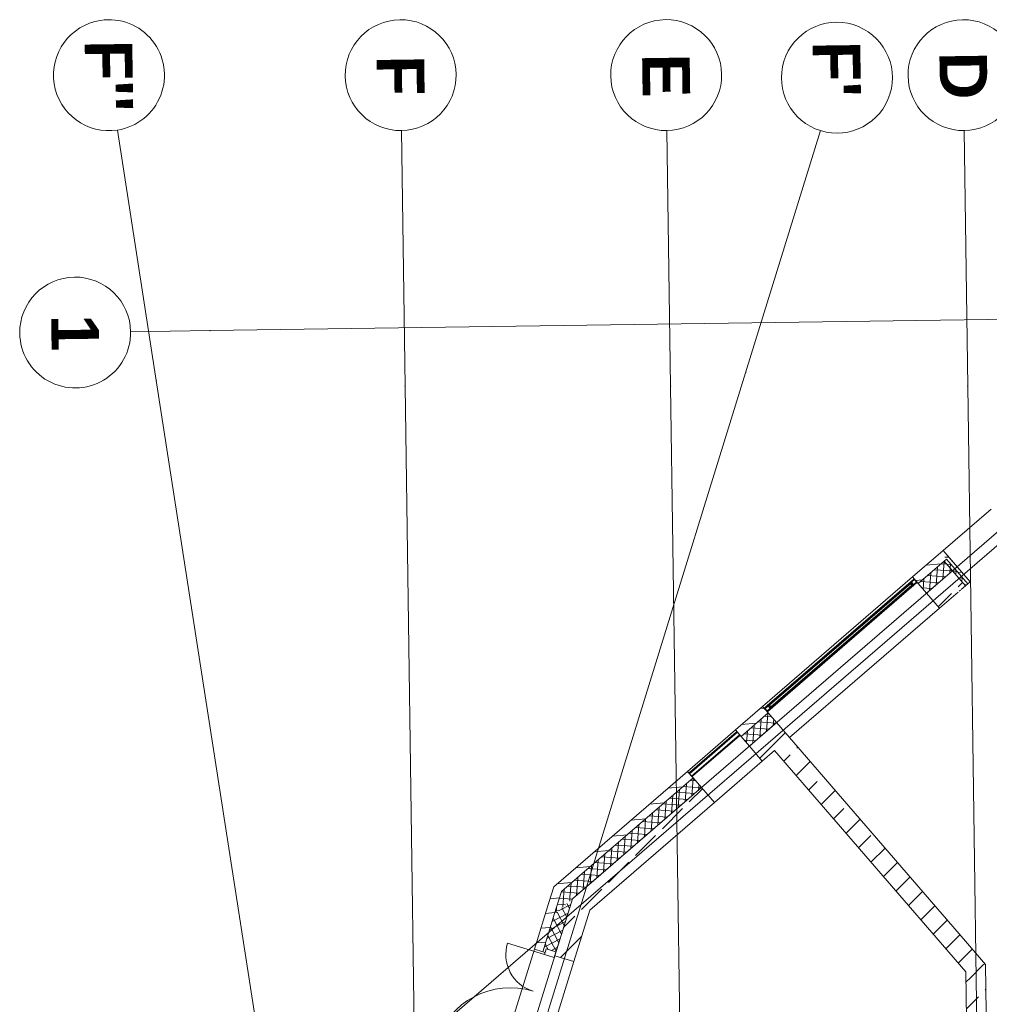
# Model space of a CAD drawing. Extents: x -22247 to 417655, y -187892 to 17509.
# Tile 27 of 62: x -22194 to -9960, y 5081 to 17509. Entities that reach past the tile are written whole.
import ezdxf
from ezdxf.lldxf.tags import DXFTag

# ---------------------------------------------------------------- set-up
doc = ezdxf.new("R2010")
doc.units = 0
doc.header["$LTSCALE"] = 50
doc.layers.get('0').update_dxf_attribs({"lineweight": 25})
for name, color, linetype, lineweight in [('02 Raster Gebäude', 7, 'Continuous', 25), ('20 Außenwände', 7, 'Continuous', 25), ('20 Dach Stb-Decke', 7, 'Continuous', 25), ('20 Fenster als Fassade', 7, 'Continuous', 25), ('20 Innenwände', 7, 'Continuous', 25)]:
    doc.layers.add(name, color=color, linetype=linetype, lineweight=lineweight)
doc.styles.add('ERSTELLTER_STIL_1', font='txt')
tags = doc.linetypes.add('Raster', pattern=[0.8, 0.4, -0.2, 0, -0.2]).pattern_tags.tags
tags[10:11] = [DXFTag(74, 4), DXFTag(75, 0), DXFTag(340, '0'), DXFTag(46, 1.0), DXFTag(50, 0.0), DXFTag(44, 0.0), DXFTag(45, 0.0)]
tags[8:9] = [DXFTag(74, 4), DXFTag(75, 0), DXFTag(340, '0'), DXFTag(46, 1.0), DXFTag(50, 0.0), DXFTag(44, 0.0), DXFTag(45, 0.0)]
tags[6:7] = [DXFTag(74, 4), DXFTag(75, 0), DXFTag(340, '0'), DXFTag(46, 1.0), DXFTag(50, 0.0), DXFTag(44, 0.0), DXFTag(45, 0.0)]
tags[4:5] = [DXFTag(74, 4), DXFTag(75, 0), DXFTag(340, '0'), DXFTag(46, 1.0), DXFTag(50, 0.0), DXFTag(44, 0.0), DXFTag(45, 0.0)]
tags = doc.linetypes.add('Strichlinie eng', pattern=[0.46, 0.3, -0.16]).pattern_tags.tags
tags[6:7] = [DXFTag(74, 4), DXFTag(75, 0), DXFTag(340, '0'), DXFTag(46, 1.0), DXFTag(50, 0.0), DXFTag(44, 0.0), DXFTag(45, 0.0)]
tags[4:5] = [DXFTag(74, 4), DXFTag(75, 0), DXFTag(340, '0'), DXFTag(46, 1.0), DXFTag(50, 0.0), DXFTag(44, 0.0), DXFTag(45, 0.0)]
tags = doc.linetypes.add('Untersicht', pattern=[0.4, 0.3, -0.1]).pattern_tags.tags
tags[6:7] = [DXFTag(74, 4), DXFTag(75, 0), DXFTag(340, '0'), DXFTag(46, 1.0), DXFTag(50, 0.0), DXFTag(44, 0.0), DXFTag(45, 0.0)]
tags[4:5] = [DXFTag(74, 4), DXFTag(75, 0), DXFTag(340, '0'), DXFTag(46, 1.0), DXFTag(50, 0.0), DXFTag(44, 0.0), DXFTag(45, 0.0)]
tags = doc.linetypes.add('Wipeout_Contour', pattern=[1, 0, -1]).pattern_tags.tags
tags[6:7] = [DXFTag(74, 4), DXFTag(75, 0), DXFTag(340, '0'), DXFTag(46, 1.0), DXFTag(50, 0.0), DXFTag(44, 0.0), DXFTag(45, 0.0)]
tags[4:5] = [DXFTag(74, 4), DXFTag(75, 0), DXFTag(340, '0'), DXFTag(46, 1.0), DXFTag(50, 0.0), DXFTag(44, 0.0), DXFTag(45, 0.0)]
tags = doc.linetypes.add('Öffnungslinie Tür Fenster', pattern=[0.46, 0.3, -0.16]).pattern_tags.tags
tags[6:7] = [DXFTag(74, 4), DXFTag(75, 0), DXFTag(340, '0'), DXFTag(46, 1.0), DXFTag(50, 0.0), DXFTag(44, 0.0), DXFTag(45, 0.0)]
tags[4:5] = [DXFTag(74, 4), DXFTag(75, 0), DXFTag(340, '0'), DXFTag(46, 1.0), DXFTag(50, 0.0), DXFTag(44, 0.0), DXFTag(45, 0.0)]
pattern_1 = [(5, (0, 0), (-15.688, 179.315), [])]
pattern_2 = [(265.80813, (0, 0), (-79.786, 5.84774), []), (355.80813, (0, 0), (5.84774, 79.786), [])]
pattern_3 = [(45, (0, 0), (-339.411, 339.411), []), (45, (-169.7, 169.7), (-339.411, 339.411), [360, -120])]
pattern_4 = [(135, (0, 0), (212.132, 212.132), []), (135, (-70.7, -70.7), (212.132, 212.132), [])]

# ---------------------------------------------------------------- blocks, each defined once
blk = doc.blocks.new('Verdeckungsfläche_A06WQNYB1A', base_point=(-12763, 8851))
at = {"color": 254, "linetype": 'Wipeout_Contour', "lineweight": 0, "ltscale": 0.002275, "true_color": 0xd6d6d6}
for p, q in [((-10946, 10419), (-12763, 8851)), ((-12758, 8853), (-10949, 10415)), ((-10949, 10415), (-10946, 10419)), ((-12763, 8851), (-12758, 8853))]:
    blk.add_line(p, q, dxfattribs=at)
blk = doc.blocks.new('Verdeckungsfläche_A06WQNYC1A', base_point=(-12758, 8853))
at = {"color": 254, "linetype": 'Wipeout_Contour', "lineweight": 0, "ltscale": 0.002275, "true_color": 0xd6d6d6}
for p, q in [((-10949, 10415), (-12758, 8853)), ((-12753, 8853), (-10949, 10410)), ((-10949, 10410), (-10949, 10415)), ((-12758, 8853), (-12753, 8853))]:
    blk.add_line(p, q, dxfattribs=at)
blk = doc.blocks.new('Verdeckungsfläche_A06WQNYD1A', base_point=(-12753, 8850))
at = {"color": 254, "linetype": 'Wipeout_Contour', "lineweight": 0, "ltscale": 0.002274, "true_color": 0xd6d6d6}
for p, q in [((-10949, 10410), (-12753, 8853)), ((-12748, 8850), (-10947, 10405)), ((-10947, 10405), (-10949, 10410)), ((-12753, 8853), (-12748, 8850))]:
    blk.add_line(p, q, dxfattribs=at)
blk = doc.blocks.new('Verdeckungsfläche_A06WQNYE1A', base_point=(-12748, 8820))
at = {"color": 254, "linetype": 'Wipeout_Contour', "lineweight": 0, "ltscale": 0.002271, "true_color": 0xd6d6d6}
for p, q in [((-10947, 10405), (-12748, 8850)), ((-12722, 8820), (-10921, 10375)), ((-10921, 10375), (-10947, 10405)), ((-12748, 8850), (-12722, 8820))]:
    blk.add_line(p, q, dxfattribs=at)
blk = doc.blocks.new('Verdeckungsfläche_A06WQNYF1A', base_point=(-12722, 8815))
at = {"color": 254, "linetype": 'Wipeout_Contour', "lineweight": 0, "ltscale": 0.002268, "true_color": 0xd6d6d6}
for p, q in [((-10921, 10375), (-12722, 8820)), ((-12720, 8815), (-10917, 10372)), ((-10917, 10372), (-10921, 10375)), ((-12722, 8820), (-12720, 8815))]:
    blk.add_line(p, q, dxfattribs=at)
blk = doc.blocks.new('Verdeckungsfläche_A06WQNYG1A', base_point=(-12720, 8810))
at = {"color": 254, "linetype": 'Wipeout_Contour', "lineweight": 0, "ltscale": 0.002267, "true_color": 0xd6d6d6}
for p, q in [((-10917, 10372), (-12720, 8815)), ((-12720, 8810), (-10911, 10372)), ((-10911, 10372), (-10917, 10372)), ((-12720, 8815), (-12720, 8810))]:
    blk.add_line(p, q, dxfattribs=at)
blk = doc.blocks.new('Verdeckungsfläche_A06WQNYH1A', base_point=(-12723, 8805))
at = {"color": 254, "linetype": 'Wipeout_Contour', "lineweight": 0, "ltscale": 0.002267, "true_color": 0xd6d6d6}
for p, q in [((-12723, 8805), (-10907, 10374)), ((-10911, 10372), (-12720, 8810)), ((-10907, 10374), (-10911, 10372)), ((-12720, 8810), (-12723, 8805))]:
    blk.add_line(p, q, dxfattribs=at)
blk = doc.blocks.new('Verdeckungsfläche_A06WQNYI1A', base_point=(-12764, 8782))
at = {"color": 254, "linetype": 'Wipeout_Contour', "lineweight": 0, "ltscale": 0.0023, "true_color": 0xd6d6d6}
for p, q in [((-12726, 8816), (-12764, 8784)), ((-12764, 8784), (-12762, 8782)), ((-12762, 8782), (-12725, 8814)), ((-12725, 8814), (-12726, 8816))]:
    blk.add_line(p, q, dxfattribs=at)
blk = doc.blocks.new('Verdeckungsfläche_A06WQNYJ1A', base_point=(-10917, 10377))
at = {"color": 254, "linetype": 'Wipeout_Contour', "lineweight": 0, "ltscale": 0.002237, "true_color": 0xd6d6d6}
for p, q in [((-10879, 10411), (-10917, 10378)), ((-10917, 10378), (-10915, 10377)), ((-10915, 10377), (-10878, 10409)), ((-10878, 10409), (-10879, 10411))]:
    blk.add_line(p, q, dxfattribs=at)
blk = doc.blocks.new('Verdeckungsfläche_A06WQNYK1A', base_point=(-12762, 8782))
at = {"color": 254, "linetype": 'Wipeout_Contour', "lineweight": 0, "ltscale": 0.0023, "true_color": 0xd6d6d6}
for p, q in [((-12725, 8814), (-12762, 8782)), ((-12762, 8782), (-12759, 8782)), ((-12759, 8782), (-12725, 8811)), ((-12725, 8811), (-12725, 8814))]:
    blk.add_line(p, q, dxfattribs=at)
blk = doc.blocks.new('Verdeckungsfläche_A06WQNYL1A', base_point=(-10915, 10377))
at = {"color": 254, "linetype": 'Wipeout_Contour', "lineweight": 0, "ltscale": 0.002236, "true_color": 0xd6d6d6}
for p, q in [((-10878, 10409), (-10915, 10377)), ((-10915, 10377), (-10912, 10377)), ((-10912, 10377), (-10878, 10406)), ((-10878, 10406), (-10878, 10409))]:
    blk.add_line(p, q, dxfattribs=at)
blk = doc.blocks.new('Verdeckungsfläche_A06WQNYM1A', base_point=(-12759, 8782))
at = {"color": 254, "linetype": 'Wipeout_Contour', "lineweight": 0, "ltscale": 0.0023, "true_color": 0xd6d6d6}
for p, q in [((-12725, 8811), (-12759, 8782)), ((-12759, 8782), (-12757, 8783)), ((-12757, 8783), (-12727, 8809)), ((-12727, 8809), (-12725, 8811))]:
    blk.add_line(p, q, dxfattribs=at)
blk = doc.blocks.new('Verdeckungsfläche_A06WQNYN1A', base_point=(-10912, 10377))
at = {"color": 254, "linetype": 'Wipeout_Contour', "lineweight": 0, "ltscale": 0.002236, "true_color": 0xd6d6d6}
for p, q in [((-10878, 10406), (-10912, 10377)), ((-10912, 10377), (-10910, 10378)), ((-10910, 10378), (-10880, 10404)), ((-10880, 10404), (-10878, 10406))]:
    blk.add_line(p, q, dxfattribs=at)
blk = doc.blocks.new('Verdeckungsfläche_A06WQNYO1A', base_point=(-12791, 8819))
at = {"color": 254, "linetype": 'Wipeout_Contour', "lineweight": 0, "ltscale": 0.002307, "true_color": 0xd6d6d6}
for p, q in [((-12791, 8819), (-12757, 8848)), ((-12759, 8847), (-12790, 8821)), ((-12757, 8848), (-12759, 8847)), ((-12790, 8821), (-12791, 8819))]:
    blk.add_line(p, q, dxfattribs=at)
blk = doc.blocks.new('Verdeckungsfläche_A06WQNYP1A', base_point=(-10944, 10413))
at = {"color": 254, "linetype": 'Wipeout_Contour', "lineweight": 0, "ltscale": 0.002244, "true_color": 0xd6d6d6}
for p, q in [((-10944, 10413), (-10910, 10443)), ((-10912, 10442), (-10943, 10416)), ((-10910, 10443), (-10912, 10442)), ((-10943, 10416), (-10944, 10413))]:
    blk.add_line(p, q, dxfattribs=at)
blk = doc.blocks.new('Verdeckungsfläche_A06WQNYQ1A', base_point=(-12791, 8816))
at = {"color": 254, "linetype": 'Wipeout_Contour', "lineweight": 0, "ltscale": 0.002306, "true_color": 0xd6d6d6}
for p, q in [((-12791, 8816), (-12754, 8848)), ((-12757, 8848), (-12791, 8819)), ((-12754, 8848), (-12757, 8848)), ((-12791, 8819), (-12791, 8816))]:
    blk.add_line(p, q, dxfattribs=at)
blk = doc.blocks.new('Verdeckungsfläche_A06WQNYR1A', base_point=(-10944, 10411))
at = {"color": 254, "linetype": 'Wipeout_Contour', "lineweight": 0, "ltscale": 0.002243, "true_color": 0xd6d6d6}
for p, q in [((-10944, 10411), (-10908, 10443)), ((-10910, 10443), (-10944, 10413)), ((-10908, 10443), (-10910, 10443)), ((-10944, 10413), (-10944, 10411))]:
    blk.add_line(p, q, dxfattribs=at)
blk = doc.blocks.new('Verdeckungsfläche_A06WQNYS1A', base_point=(-12791, 8814))
at = {"color": 254, "linetype": 'Wipeout_Contour', "lineweight": 0, "ltscale": 0.002306, "true_color": 0xd6d6d6}
for p, q in [((-12754, 8848), (-12791, 8816)), ((-12790, 8814), (-12752, 8847)), ((-12752, 8847), (-12754, 8848)), ((-12791, 8816), (-12790, 8814))]:
    blk.add_line(p, q, dxfattribs=at)
blk = doc.blocks.new('Verdeckungsfläche_A06WQNYT1A', base_point=(-10944, 10408))
at = {"color": 254, "linetype": 'Wipeout_Contour', "lineweight": 0, "ltscale": 0.002243, "true_color": 0xd6d6d6}
for p, q in [((-10908, 10443), (-10944, 10411)), ((-10943, 10408), (-10905, 10441)), ((-10905, 10441), (-10908, 10443)), ((-10944, 10411), (-10943, 10408))]:
    blk.add_line(p, q, dxfattribs=at)
blk = doc.blocks.new('Verdeckungsfläche_A06WQNYU1A', base_point=(-12790, 8784))
at = {"color": 254, "linetype": 'Wipeout_Contour', "lineweight": 0, "ltscale": 0.002304, "true_color": 0xd6d6d6}
for p, q in [((-12752, 8847), (-12790, 8814)), ((-12726, 8816), (-12752, 8847)), ((-12790, 8814), (-12764, 8784)), ((-12764, 8784), (-12726, 8816))]:
    blk.add_line(p, q, dxfattribs=at)
blk = doc.blocks.new('Verdeckungsfläche_A06WQNYV1A', base_point=(-10943, 10378))
at = {"color": 254, "linetype": 'Wipeout_Contour', "lineweight": 0, "ltscale": 0.00224, "true_color": 0xd6d6d6}
for p, q in [((-10905, 10441), (-10943, 10408)), ((-10879, 10411), (-10905, 10441)), ((-10943, 10408), (-10917, 10378)), ((-10917, 10378), (-10879, 10411))]:
    blk.add_line(p, q, dxfattribs=at)
blk = doc.blocks.new('Verdeckungsfläche_A06WQNYW1A', base_point=(-12715, 8826))
at = {"color": 254, "linetype": 'Wipeout_Contour', "lineweight": 0, "ltscale": 0.002268, "true_color": 0xd6d6d6}
for p, q in [((-10937, 10370), (-12715, 8835)), ((-12707, 8826), (-10930, 10361)), ((-10930, 10361), (-10937, 10370)), ((-12715, 8835), (-12707, 8826))]:
    blk.add_line(p, q, dxfattribs=at)
blk = doc.blocks.new('Verdeckungsfläche_A06WQNYX1A', base_point=(-12740, 8855))
at = {"color": 254, "linetype": 'Wipeout_Contour', "lineweight": 0, "ltscale": 0.002274, "true_color": 0xd6d6d6}
for p, q in [((-10962, 10399), (-12740, 8864)), ((-12732, 8855), (-10955, 10390)), ((-10955, 10390), (-10962, 10399)), ((-12740, 8864), (-12732, 8855))]:
    blk.add_line(p, q, dxfattribs=at)
blk = doc.blocks.new('Verdeckungsfläche_A06WQNYY1A', base_point=(-12732, 8835))
at = {"color": 254, "linetype": 'Wipeout_Contour', "lineweight": 0, "ltscale": 0.002271, "true_color": 0xd6d6d6}
for p, q in [((-10955, 10390), (-12732, 8855)), ((-12715, 8835), (-10937, 10370)), ((-10937, 10370), (-10955, 10390)), ((-12732, 8855), (-12715, 8835))]:
    blk.add_line(p, q, dxfattribs=at)

msp = doc.modelspace()

# ---------------------------------------------------------------- hatches: boundary and pattern name
at = {"layer": '20 Außenwände', "linetype": 'Continuous', "lineweight": 0, "ltscale": 3.71293e-05}
h = msp.add_hatch(dxfattribs=at)
h.set_pattern_fill('Holz_Vollholz_Längsholz__7F', scale=1000, style=0, pattern_type=2)
h.set_pattern_definition(pattern_1)
h.paths.add_polyline_path([(-10928, 10475), (-10856, 10391), (-10499, 10699), (-10571, 10783)])
h = msp.add_hatch(dxfattribs=at)
h.set_pattern_fill('Holz_Vollholz_Längsholz__7F', scale=1000, style=0, pattern_type=2)
h.set_pattern_definition([(176.616, (-10238.02, 11070.24), (10.624, 179.686), [])])
h.paths.add_polyline_path([(-10571, 10783), (-10231, 10389), (-10201, 10415), (-10541, 10809)])
h = msp.add_hatch(dxfattribs=at)
h.set_pattern_fill('Dämmung_hart_2_0009', scale=1000, style=0, pattern_type=2)
h.set_pattern_definition(pattern_2)
h.paths.add_polyline_path([(-10529, 10673), (-10261, 10363), (-10231, 10389), (-10499, 10699)])
h = msp.add_hatch(dxfattribs=at)
h.set_pattern_fill('Dämmung_hart_2_0009', scale=1000, style=0, pattern_type=2)
h.set_pattern_definition(pattern_2)
h.paths.add_polyline_path([(-10529, 10673), (-10856, 10391), (-10751, 10270), (-10425, 10552)])
h = msp.add_hatch(dxfattribs=at)
h.set_pattern_fill('Beton_Stahlbeton_0009', scale=1000, style=0, pattern_type=2)
h.set_pattern_definition(pattern_3)
h.paths.add_polyline_path([(-10425, 10552), (-10751, 10270), (-10588, 10081), (-10352, 10285), (-10371, 10308), (-10334, 10340), (-10314, 10317), (-10261, 10363)])
h = msp.add_hatch(dxfattribs=at)
h.set_pattern_fill('Beton_Stahlbeton_0009', scale=1000, style=0, pattern_type=2)
h.set_pattern_definition(pattern_3)
h.paths.add_polyline_path([(-10334, 10336), (-10367, 10307), (-10351, 10289), (-10347, 10300), (-10342, 10294), (-10325, 10309), (-10330, 10315), (-10318, 10317)])
h = msp.add_hatch(dxfattribs=at)
h.set_pattern_fill('Holz_Vollholz_Längsholz__7F', scale=1000, style=0, pattern_type=2)
h.set_pattern_definition(pattern_1)
h.paths.add_polyline_path([(-12820, 8841), (-13164, 8544), (-13092, 8461), (-12748, 8758)])
h = msp.add_hatch(dxfattribs=at)
h.set_pattern_fill('Dämmung_hart_2_0009', scale=1000, style=0, pattern_type=2)
h.set_pattern_definition(pattern_2)
h.paths.add_polyline_path([(-13092, 8461), (-12987, 8340), (-12644, 8637), (-12748, 8758)])
h = msp.add_hatch(dxfattribs=at)
h.set_pattern_fill('Beton_Stahlbeton_0009', scale=1000, style=0, pattern_type=2)
h.set_pattern_definition(pattern_3)
h.paths.add_polyline_path([(-12644, 8637), (-12987, 8340), (-12824, 8151), (-12480, 8447)])
h = msp.add_hatch(dxfattribs=at)
h.set_pattern_fill('Holz_Vollholz_Längsholz__7F', scale=1000, style=0, pattern_type=2)
h.set_pattern_definition(pattern_1)
h.paths.add_polyline_path([(-15298, 6702), (-15359, 6503), (-13697, 7938), (-13769, 8021)])
h = msp.add_hatch(dxfattribs=at)
h.set_pattern_fill('Dämmung_hart_2_0009', scale=1000, style=0, pattern_type=2)
h.set_pattern_definition(pattern_2)
h.paths.add_polyline_path([(-15220, 6412), (-13593, 7817), (-13697, 7938), (-15131, 6701)])
h = msp.add_hatch(dxfattribs=at)
h.set_pattern_fill('Beton_Stahlbeton_0009', scale=1000, style=0, pattern_type=2)
h.set_pattern_definition(pattern_3)
h.paths.add_polyline_path([(-15002, 6270), (-13429, 7628), (-13593, 7817), (-14863, 6720)])
h = msp.add_hatch(dxfattribs=at)
h.set_pattern_fill('Beton_Stahlbeton_0009', scale=1000, style=0, pattern_type=2)
h.set_pattern_definition(pattern_3)
h.paths.add_polyline_path([(-14863, 6720), (-15220, 6412), (-15002, 6270)])
h = msp.add_hatch(dxfattribs=at)
h.set_pattern_fill('Holz_Vollholz_Längsholz__7F', scale=1000, style=0, pattern_type=2)
h.set_pattern_definition(pattern_1)
h.paths.add_polyline_path([(-15298, 6702), (-15455, 6566), (-15359, 6503)])
h = msp.add_hatch(dxfattribs=at)
h.set_pattern_fill('Dämmung_hart_2_0009', scale=1000, style=0, pattern_type=2)
h.set_pattern_definition(pattern_2)
h.paths.add_polyline_path([(-15131, 6701), (-15359, 6503), (-15220, 6412)])
h = msp.add_hatch(dxfattribs=at)
h.set_pattern_fill('Holz_Vollholz_Längsholz__7F', scale=1000, style=0, pattern_type=2)
h.set_pattern_definition(pattern_1)
h.paths.add_polyline_path([(-15516, 6368), (-15699, 5778), (-15594, 5745), (-15359, 6503)])
h = msp.add_hatch(dxfattribs=at)
h.set_pattern_fill('Holz_Vollholz_Längsholz__7F', scale=1000, style=0, pattern_type=2)
h.set_pattern_definition(pattern_1)
h.paths.add_polyline_path([(-15516, 6368), (-15359, 6503), (-15455, 6566)])
h = msp.add_hatch(dxfattribs=at)
h.set_pattern_fill('Dämmung_hart_2_0009', scale=1000, style=0, pattern_type=2)
h.set_pattern_definition(pattern_2)
h.paths.add_polyline_path([(-15448, 6215), (-15220, 6412), (-15359, 6503)])
h = msp.add_hatch(dxfattribs=at)
h.set_pattern_fill('Dämmung_hart_2_0009', scale=1000, style=0, pattern_type=2)
h.set_pattern_definition([(297.8104, (0, 0), (70.7597, 37.32377), []), (27.8104, (0, 0), (-37.32377, 70.7597), [])])
h.paths.add_polyline_path([(-15448, 6215), (-15594, 5745), (-15565, 5736), (-15551, 5781), (-15427, 5743), (-15220, 6412)])
h = msp.add_hatch(dxfattribs=at)
h.set_pattern_fill('Beton_Stahlbeton_0009', scale=1000, style=0, pattern_type=2)
h.set_pattern_definition(pattern_3)
h.paths.add_polyline_path([(-15359, 5961), (-15002, 6270), (-15220, 6412)])
h = msp.add_hatch(dxfattribs=at)
h.set_pattern_fill('Beton_Stahlbeton_0009', scale=1000, style=0, pattern_type=2)
h.set_pattern_definition(pattern_3)
h.paths.add_polyline_path([(-15427, 5743), (-15442, 5695), (-15203, 5621), (-15002, 6270), (-15359, 5961)])
at = {"layer": '20 Fenster als Fassade', "linetype": 'Continuous', "lineweight": 0, "ltscale": 3.71293e-05}
h = msp.add_hatch(dxfattribs=at)
h.set_pattern_fill('Metall_Stahl_0009', scale=1000, style=0, pattern_type=2)
h.set_pattern_definition(pattern_4)
h.paths.add_polyline_path([(-10875, 10414), (-10902, 10444), (-10906, 10447), (-10911, 10448), (-10916, 10445), (-10946, 10419), (-10949, 10415), (-10949, 10410), (-10947, 10405), (-10921, 10375), (-10917, 10372), (-10911, 10372), (-10907, 10374), (-10877, 10400), (-10874, 10404), (-10873, 10409)])
h.paths.add_polyline_path([(-10879, 10411), (-10878, 10409), (-10878, 10406), (-10880, 10404), (-10910, 10378), (-10912, 10377), (-10915, 10377), (-10917, 10378), (-10943, 10408), (-10944, 10411), (-10944, 10413), (-10943, 10416), (-10912, 10442), (-10910, 10443), (-10908, 10443), (-10905, 10441)], flags=0)
h = msp.add_hatch(dxfattribs=at)
h.set_pattern_fill('Metall_Stahl_0009', scale=1000, style=0, pattern_type=2)
h.set_pattern_definition(pattern_4)
h.paths.add_polyline_path([(-12768, 8780), (-12763, 8777), (-12758, 8777), (-12754, 8779), (-12723, 8805), (-12720, 8810), (-12720, 8815), (-12722, 8820), (-12748, 8850), (-12753, 8853), (-12758, 8853), (-12763, 8851), (-12793, 8825), (-12796, 8820), (-12796, 8815), (-12794, 8811)])
h.paths.add_polyline_path([(-12764, 8784), (-12790, 8814), (-12791, 8816), (-12791, 8819), (-12790, 8821), (-12759, 8847), (-12757, 8848), (-12754, 8848), (-12752, 8847), (-12726, 8816), (-12725, 8814), (-12725, 8811), (-12727, 8809), (-12757, 8783), (-12759, 8782), (-12762, 8782)], flags=0)
at = {"layer": '20 Innenwände', "linetype": 'Continuous', "lineweight": 0, "ltscale": 3.71293e-05}
h = msp.add_hatch(dxfattribs=at)
h.set_pattern_fill('Beton_Stahlbeton_0009', scale=1000, style=0, pattern_type=2)
h.set_pattern_definition(pattern_3)
h.paths.add_polyline_path([(-10262, 5878), (-12480, 8447), (-12669, 8284), (-10256, 5489)])
h = msp.add_hatch(dxfattribs=at)
h.set_pattern_fill('Beton_Stahlbeton_0009', scale=1000, style=0, pattern_type=2)
h.set_pattern_definition(pattern_3)
h.paths.add_polyline_path([(-10007, 5583), (-10262, 5878), (-10256, 5489)])
h = msp.add_hatch(dxfattribs=at)
h.set_pattern_fill('Beton_Stahlbeton_0009', scale=1000, style=0, pattern_type=2)
h.set_pattern_definition(pattern_3)
h.paths.add_polyline_path([(-10256, 5489), (-10002, 5194), (-10007, 5583)])
h = msp.add_hatch(dxfattribs=at)
h.set_pattern_fill('Beton_Stahlbeton_0009', scale=1000, style=0, pattern_type=2)
h.set_pattern_definition(pattern_3)
h.paths.add_polyline_path([(-10256, 5489), (-10134, -3150), (-9884, -3146), (-10002, 5194)])

# ---------------------------------------------------------------- linework, layer by layer
at = {"layer": '02 Raster Gebäude', "color": 1, "linetype": 'Raster', "lineweight": 18, "ltscale": 0.000188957, "true_color": 0xf50000}
for p, q in [((-20470, 12956), (-20960, 16116)), ((-17332, 12885), (-17377, 16109)), ((-13981, 12885), (-14027, 16109)), ((-13035, 13053), (-12089, 16108)), ((-10231, 12885), (-10276, 16109)), ((-4609, 15409), (-20260, 1895)), ((13787, 14060), (-19794, 13584)), ((-19794, 13584), (-20794, 13570)), ((-13035, 13053), (-19843, -8955)), ((-20470, 12956), (-14865, -23188)), ((-16825, -22864), (-17332, 12885)), ((-13469, -23227), (-13981, 12885)), ((-9713, -23635), (-10231, 12885))]:
    msp.add_line(p, q, dxfattribs=at)
at = {"layer": '02 Raster Gebäude', "color": 1, "linetype": 'Continuous', "lineweight": 18, "ltscale": 0.000188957, "true_color": 0xf50000}
for points in [[(-20960, 16116, 1), (-21174, 17500, 1)], [(-17397, 17508, 1), (-17377, 16109, 1)], [(-14047, 17509, 1), (-14027, 16109, 1)], [(-12089, 16108, 1), (-11676, 17446, 1)], [(-10296, 17508, 1), (-10276, 16109, 1)], [(-22193, 13550, 1), (-20794, 13570, 1)]]:
    msp.add_lwpolyline(points, format="xyb", close=True, dxfattribs=at)
at = {"layer": '02 Raster Gebäude', "color": 1, "linetype": 'Raster', "lineweight": 18, "ltscale": 0.000188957, "true_color": 0xf50000}
for p in [(-19794, 13584), (-19794, 13584), (-13035, 13053), (-13035, 13053), (-20470, 12956), (-20470, 12956), (-17332, 12885), (-17332, 12885), (-13981, 12885), (-13981, 12885), (-10231, 12885), (-10231, 12885)]:
    msp.add_point(p, dxfattribs=at)
at = {"layer": '20 Außenwände', "color": 7, "linetype": 'Öffnungslinie Tür Fenster', "lineweight": 13, "ltscale": 3.71293e-05}
for p, q in [((-9935, 11332), (-10541, 10809)), ((-10541, 10809), (-10469, 10726)), ((-10469, 10726), (-10364, 10604)), ((-10364, 10604), (-10201, 10415)), ((-10201, 10415), (-10261, 10363))]:
    msp.add_line(p, q, dxfattribs=at)
at = {"layer": '20 Außenwände', "color": 7, "linetype": 'Continuous', "lineweight": 13, "ltscale": 3.71293e-05}
for p, q in [((-10571, 10783), (-10541, 10809)), ((-10201, 10415), (-10541, 10809)), ((-10541, 10809), (-10469, 10726)), ((-10529, 10673), (-10499, 10699)), ((-10231, 10389), (-10499, 10699)), ((-10499, 10699), (-10231, 10389)), ((-10469, 10726), (-10364, 10604)), ((-10529, 10673), (-10856, 10391)), ((-10529, 10673), (-10425, 10552)), ((-10364, 10604), (-10201, 10415)), ((-10928, 10475), (-12820, 8841)), ((-10928, 10475), (-10856, 10391)), ((-10928, 10475), (-10856, 10391)), ((-10425, 10552), (-10751, 10270)), ((-10425, 10552), (-10261, 10363)), ((-10856, 10391), (-10751, 10270)), ((-10856, 10391), (-10751, 10270)), ((-10201, 10415), (-10261, 10363)), ((-10261, 10363), (-10231, 10389)), ((-10231, 10389), (-10201, 10415)), ((-10751, 10270), (-10588, 10081)), ((-10751, 10270), (-10588, 10081)), ((-10588, 10081), (-12480, 8447)), ((-12820, 8841), (-12748, 8758)), ((-12820, 8841), (-12748, 8758)), ((-12748, 8758), (-13092, 8461)), ((-12748, 8758), (-12644, 8637)), ((-12748, 8758), (-12644, 8637)), ((-12644, 8637), (-12987, 8340)), ((-12644, 8637), (-12480, 8447)), ((-12644, 8637), (-12480, 8447)), ((-13769, 8021), (-13164, 8544)), ((-13164, 8544), (-13092, 8461)), ((-13164, 8544), (-13092, 8461)), ((-13092, 8461), (-12987, 8340)), ((-13092, 8461), (-12987, 8340)), ((-12987, 8340), (-12824, 8151)), ((-12987, 8340), (-12824, 8151)), ((-13429, 7628), (-12824, 8151)), ((-13769, 8021), (-13697, 7938)), ((-13769, 8021), (-13697, 7938)), ((-13697, 7938), (-15131, 6701)), ((-13697, 7938), (-13593, 7817)), ((-13697, 7938), (-13593, 7817)), ((-13593, 7817), (-14863, 6720)), ((-13593, 7817), (-13429, 7628)), ((-13593, 7817), (-13429, 7628)), ((-14863, 6720), (-15220, 6412)), ((-15131, 6701), (-15359, 6503)), ((-15359, 6503), (-15448, 6215)), ((-15359, 6503), (-15448, 6215)), ((-15220, 6412), (-15359, 5961)), ((-15220, 6412), (-15359, 5961)), ((-15448, 6215), (-15594, 5745)), ((-15359, 5961), (-15427, 5743)), ((-15699, 5778), (-16147, 4329)), ((-15699, 5778), (-15594, 5745)), ((-15699, 5778), (-15594, 5745)), ((-15594, 5745), (-15565, 5736)), ((-15594, 5745), (-15565, 5736)), ((-15573, 5711), (-15551, 5781)), ((-15565, 5736), (-15551, 5781)), ((-15565, 5736), (-15551, 5781)), ((-15565, 5736), (-15551, 5781)), ((-15551, 5781), (-15427, 5743)), ((-15551, 5781), (-15427, 5743)), ((-15551, 5781), (-15427, 5743)), ((-15551, 5781), (-15427, 5743)), ((-15427, 5743), (-15448, 5673)), ((-15427, 5743), (-15442, 5695)), ((-15427, 5743), (-15442, 5695)), ((-15427, 5743), (-15442, 5695)), ((-15203, 5621), (-15649, 4179)), ((-15448, 5673), (-15573, 5711)), ((-15442, 5695), (-15203, 5621)), ((-15442, 5695), (-15203, 5621))]:
    msp.add_line(p, q, dxfattribs=at)
at = {"layer": '20 Außenwände', "color": 7, "linetype": 'Strichlinie eng', "lineweight": 13, "ltscale": 3.71293e-05}
msp.add_line((-15573, 5711), (-16038, 5855), dxfattribs=at)
at = {"layer": '20 Außenwände', "color": 7, "linetype": 'Continuous', "lineweight": 13, "ltscale": 3.71293e-05}
for points in [[(-10571, 10783), (-10928, 10475)], [(-10314, 10317), (-10261, 10363)], [(-10588, 10081), (-10352, 10285)], [(-10342, 10294), (-10325, 10309)], [(-12820, 8841), (-13164, 8544)], [(-12824, 8151), (-12669, 8284)], [(-13769, 8021), (-15455, 6566)], [(-15002, 6270), (-13429, 7628)], [(-15455, 6566), (-15516, 6368)], [(-15516, 6368), (-15699, 5778)], [(-15203, 5621), (-15002, 6270)]]:
    msp.add_lwpolyline(points, dxfattribs=at)
at = {"layer": '20 Außenwände', "color": 7, "linetype": 'Strichlinie eng', "lineweight": 13, "ltscale": 3.71293e-05}
msp.add_arc((-15573, 5711), 487, 162.8104, 252.8104, dxfattribs=at)
at = {"layer": '20 Außenwände', "color": 7, "linetype": 'Continuous', "lineweight": 13, "ltscale": 3.71293e-05}
msp.add_arc((-16005, 4313), 977, 72.8104, 162.8104, dxfattribs=at)
at = {"layer": '20 Dach Stb-Decke', "color": 7, "linetype": 'Öffnungslinie Tür Fenster', "lineweight": 13, "ltscale": 3.71293e-05}
msp.add_lwpolyline([(-17271, -218), (-17142, -9322), (-14878, -23921), (-946, -25431), (4855, -8760), (7105, 5150), (6979, 14089), (-6551, 13897), (-15220, 6412)], close=True, dxfattribs=at)
at = {"layer": '20 Fenster als Fassade', "color": 7, "linetype": 'Continuous', "lineweight": 13, "ltscale": 3.71293e-05}
for p, q in [((-10911, 10448), (-10906, 10447)), ((-10910, 10443), (-10908, 10443)), ((-10949, 10415), (-10949, 10410)), ((-10944, 10413), (-10944, 10411)), ((-10917, 10372), (-10911, 10372)), ((-10915, 10377), (-10912, 10377)), ((-10878, 10409), (-10878, 10406)), ((-10873, 10409), (-10874, 10404)), ((-12758, 8853), (-12753, 8853)), ((-12757, 8848), (-12754, 8848)), ((-12796, 8820), (-12796, 8815)), ((-12791, 8819), (-12791, 8816)), ((-12763, 8777), (-12758, 8777)), ((-12762, 8782), (-12759, 8782)), ((-12725, 8814), (-12725, 8811)), ((-12720, 8815), (-12720, 8810))]:
    msp.add_line(p, q, dxfattribs=at)
at = {"layer": '20 Fenster als Fassade', "color": 7, "linetype": 'Untersicht', "lineweight": 13, "ltscale": 3.71293e-05}
for points in [[(-10902, 10444), (-12794, 8811)], [(-10916, 10445), (-12793, 8825)], [(-10906, 10447), (-10911, 10448), (-10916, 10445)], [(-10873, 10409), (-10875, 10414), (-10902, 10444), (-10906, 10447)], [(-10875, 10414), (-12768, 8780)], [(-10877, 10400), (-12754, 8779)], [(-10877, 10400), (-10874, 10404), (-10873, 10409)], [(-12793, 8825), (-12796, 8820), (-12796, 8815)], [(-12796, 8815), (-12794, 8811), (-12768, 8780), (-12763, 8777)], [(-12763, 8777), (-12758, 8777), (-12754, 8779)], [(-13137, 8514), (-13743, 7991)], [(-13152, 8515), (-13742, 8005)], [(-13111, 8484), (-13717, 7961)], [(-13112, 8470), (-13703, 7960)], [(-13142, 8517), (-13147, 8517), (-13152, 8515)], [(-13109, 8479), (-13111, 8484), (-13137, 8514), (-13142, 8517)], [(-13112, 8470), (-13109, 8474), (-13109, 8479)], [(-13742, 8005), (-13745, 8001), (-13745, 7996)], [(-13745, 7996), (-13743, 7991), (-13717, 7961), (-13713, 7958)], [(-13713, 7958), (-13707, 7958), (-13703, 7960)]]:
    msp.add_lwpolyline(points, dxfattribs=at)
at = {"layer": '20 Fenster als Fassade', "color": 7, "linetype": 'Continuous', "lineweight": 13, "ltscale": 3.71293e-05}
for points in [[(-10911, 10448), (-10916, 10445), (-10946, 10419), (-10949, 10415)], [(-10910, 10443), (-10912, 10442), (-10943, 10416), (-10944, 10413)], [(-10943, 10408), (-10905, 10441)], [(-10908, 10443), (-10905, 10441), (-10879, 10411), (-10878, 10409)], [(-10906, 10447), (-10902, 10444), (-10875, 10414), (-10873, 10409)], [(-12763, 8851), (-10946, 10419)], [(-12748, 8850), (-10947, 10405)], [(-12723, 8805), (-10907, 10374)], [(-12722, 8820), (-10921, 10375)], [(-10949, 10410), (-10947, 10405), (-10921, 10375), (-10917, 10372)], [(-10944, 10411), (-10943, 10408), (-10917, 10378), (-10915, 10377)], [(-10917, 10378), (-10879, 10411)], [(-10878, 10406), (-10880, 10404), (-10910, 10378), (-10912, 10377)], [(-10874, 10404), (-10877, 10400), (-10907, 10374), (-10911, 10372)], [(-12758, 8853), (-12763, 8851), (-12793, 8825), (-12796, 8820)], [(-12757, 8848), (-12759, 8847), (-12790, 8821), (-12791, 8819)], [(-12790, 8814), (-12752, 8847)], [(-12754, 8848), (-12752, 8847), (-12726, 8816), (-12725, 8814)], [(-12753, 8853), (-12748, 8850), (-12722, 8820), (-12720, 8815)], [(-12796, 8815), (-12794, 8811), (-12768, 8780), (-12763, 8777)], [(-12791, 8816), (-12790, 8814), (-12764, 8784), (-12762, 8782)], [(-12764, 8784), (-12726, 8816)], [(-12725, 8811), (-12727, 8809), (-12757, 8783), (-12759, 8782)], [(-12720, 8810), (-12723, 8805), (-12754, 8779), (-12758, 8777)]]:
    msp.add_lwpolyline(points, dxfattribs=at)
for points in [[(-12732, 8855), (-10955, 10390), (-10962, 10399), (-12740, 8864)], [(-12715, 8835), (-10937, 10370), (-10955, 10390), (-12732, 8855)], [(-12707, 8826), (-10930, 10361), (-10937, 10370), (-12715, 8835)], [(-10950, 10409), (-10962, 10399), (-10930, 10361), (-10918, 10371)], [(-12719, 8816), (-12707, 8826), (-12740, 8864), (-12752, 8854)]]:
    msp.add_lwpolyline(points, close=True, dxfattribs=at)
at = {"layer": '20 Innenwände', "color": 7, "linetype": 'Continuous', "lineweight": 13, "ltscale": 3.71293e-05}
for points in [[(-10262, 5878), (-12480, 8447)], [(-12669, 8284), (-10256, 5489)], [(-10007, 5583), (-10262, 5878)], [(-10256, 5489), (-10134, -3150)], [(-9926, -148), (-10007, 5583)]]:
    msp.add_lwpolyline(points, dxfattribs=at)

# ---------------------------------------------------------------- block references
at = {"layer": '20 Fenster als Fassade', "color": 254, "linetype": 'Wipeout_Contour', "lineweight": 0, "ltscale": 0.002244, "true_color": 0xd6d6d6}
msp.add_blockref('Verdeckungsfläche_A06WQNYP1A', (-10944, 10413), dxfattribs=at)
at = {"layer": '20 Fenster als Fassade', "color": 254, "linetype": 'Wipeout_Contour', "lineweight": 0, "ltscale": 0.002243, "true_color": 0xd6d6d6}
for name, p in [('Verdeckungsfläche_A06WQNYR1A', (-10944, 10411)), ('Verdeckungsfläche_A06WQNYT1A', (-10944, 10408))]:
    msp.add_blockref(name, p, dxfattribs=at)
at = {"layer": '20 Fenster als Fassade', "color": 254, "linetype": 'Wipeout_Contour', "lineweight": 0, "ltscale": 0.00224, "true_color": 0xd6d6d6}
msp.add_blockref('Verdeckungsfläche_A06WQNYV1A', (-10943, 10378), dxfattribs=at)
at = {"layer": '20 Fenster als Fassade', "color": 254, "linetype": 'Wipeout_Contour', "lineweight": 0, "ltscale": 0.002275, "true_color": 0xd6d6d6}
for name, p in [('Verdeckungsfläche_A06WQNYB1A', (-12763, 8851)), ('Verdeckungsfläche_A06WQNYC1A', (-12758, 8853))]:
    msp.add_blockref(name, p, dxfattribs=at)
at = {"layer": '20 Fenster als Fassade', "color": 254, "linetype": 'Wipeout_Contour', "lineweight": 0, "ltscale": 0.002274, "true_color": 0xd6d6d6}
for name, p in [('Verdeckungsfläche_A06WQNYD1A', (-12753, 8850)), ('Verdeckungsfläche_A06WQNYX1A', (-12740, 8855))]:
    msp.add_blockref(name, p, dxfattribs=at)
at = {"layer": '20 Fenster als Fassade', "color": 254, "linetype": 'Wipeout_Contour', "lineweight": 0, "ltscale": 0.002271, "true_color": 0xd6d6d6}
for name, p in [('Verdeckungsfläche_A06WQNYE1A', (-12748, 8820)), ('Verdeckungsfläche_A06WQNYY1A', (-12732, 8835))]:
    msp.add_blockref(name, p, dxfattribs=at)
at = {"layer": '20 Fenster als Fassade', "color": 254, "linetype": 'Wipeout_Contour', "lineweight": 0, "ltscale": 0.002267, "true_color": 0xd6d6d6}
for name, p in [('Verdeckungsfläche_A06WQNYH1A', (-12723, 8805)), ('Verdeckungsfläche_A06WQNYG1A', (-12720, 8810))]:
    msp.add_blockref(name, p, dxfattribs=at)
at = {"layer": '20 Fenster als Fassade', "color": 254, "linetype": 'Wipeout_Contour', "lineweight": 0, "ltscale": 0.002268, "true_color": 0xd6d6d6}
for name, p in [('Verdeckungsfläche_A06WQNYF1A', (-12722, 8815)), ('Verdeckungsfläche_A06WQNYW1A', (-12715, 8826))]:
    msp.add_blockref(name, p, dxfattribs=at)
at = {"layer": '20 Fenster als Fassade', "color": 254, "linetype": 'Wipeout_Contour', "lineweight": 0, "ltscale": 0.002237, "true_color": 0xd6d6d6}
msp.add_blockref('Verdeckungsfläche_A06WQNYJ1A', (-10917, 10377), dxfattribs=at)
at = {"layer": '20 Fenster als Fassade', "color": 254, "linetype": 'Wipeout_Contour', "lineweight": 0, "ltscale": 0.002236, "true_color": 0xd6d6d6}
for name, p in [('Verdeckungsfläche_A06WQNYL1A', (-10915, 10377)), ('Verdeckungsfläche_A06WQNYN1A', (-10912, 10377))]:
    msp.add_blockref(name, p, dxfattribs=at)
at = {"layer": '20 Fenster als Fassade', "color": 254, "linetype": 'Wipeout_Contour', "lineweight": 0, "ltscale": 0.002307, "true_color": 0xd6d6d6}
msp.add_blockref('Verdeckungsfläche_A06WQNYO1A', (-12791, 8819), dxfattribs=at)
at = {"layer": '20 Fenster als Fassade', "color": 254, "linetype": 'Wipeout_Contour', "lineweight": 0, "ltscale": 0.002306, "true_color": 0xd6d6d6}
for name, p in [('Verdeckungsfläche_A06WQNYQ1A', (-12791, 8816)), ('Verdeckungsfläche_A06WQNYS1A', (-12791, 8814))]:
    msp.add_blockref(name, p, dxfattribs=at)
at = {"layer": '20 Fenster als Fassade', "color": 254, "linetype": 'Wipeout_Contour', "lineweight": 0, "ltscale": 0.002304, "true_color": 0xd6d6d6}
msp.add_blockref('Verdeckungsfläche_A06WQNYU1A', (-12790, 8784), dxfattribs=at)
at = {"layer": '20 Fenster als Fassade', "color": 254, "linetype": 'Wipeout_Contour', "lineweight": 0, "ltscale": 0.0023, "true_color": 0xd6d6d6}
for name, p in [('Verdeckungsfläche_A06WQNYI1A', (-12764, 8782)), ('Verdeckungsfläche_A06WQNYK1A', (-12762, 8782)), ('Verdeckungsfläche_A06WQNYM1A', (-12759, 8782))]:
    msp.add_blockref(name, p, dxfattribs=at)

# ---------------------------------------------------------------- texts
at = {"layer": '02 Raster Gebäude', "color": 1, "lineweight": 18, "ltscale": 0.000188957, "true_color": 0xf50000, "char_height": 600, "attachment_point": 1, "rotation": 270.812, "style": 'ERSTELLTER_STIL_1'}
for s, insert in [("\\A1;{\\fArial|b1|i0|c0|p0;\\W1;F''}", (-20774, 17259)), ("\\A1;{\\fArial|b1|i0|c0|p0;\\W1;F' }", (-11589, 17245)), ('\\A1;{\\fArial|b1|i0|c0|p0;\\W1;D}', (-9990, 17110)), ('\\A1;{\\fArial|b1|i0|c0|p0;\\W1;F}', (-17091, 17064)), ('\\A1;{\\fArial|b1|i0|c0|p0;\\W1;E}', (-13741, 17087)), ('\\A1;{\\fArial|b1|i0|c0|p0;\\W1;1}', (-21197, 13793))]:
    msp.add_mtext(s, dxfattribs=dict(at, insert=insert))

doc.saveas('drawing.dxf')
